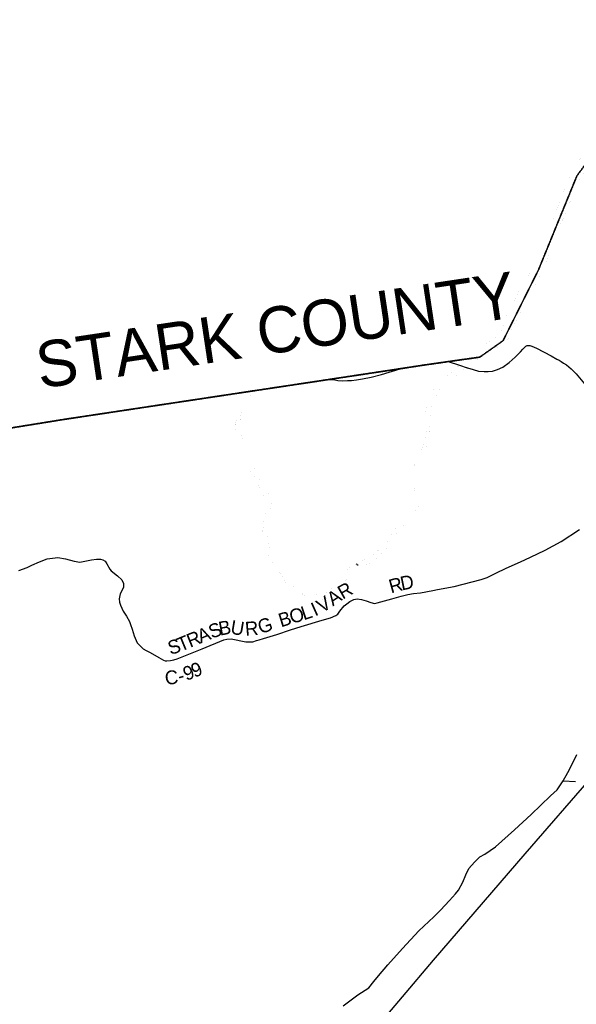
# Model space of a CAD drawing. Header units: feet. Extents: x 2045852 to 2423567, y 671180 to 1091522.
# Tile 94 of 101: x 2244554 to 2256612, y 954545 to 975887. Entities that reach past the tile are written whole.
import ezdxf

# ---------------------------------------------------------------- set-up
doc = ezdxf.new("R2010")
doc.units = ezdxf.units.FT
doc.header["$MEASUREMENT"] = 0
doc.linetypes.add('OhDOT_USTN3', pattern=[0.22, 0.165, -0.055])
doc.linetypes.add('stream', pattern=[1.4, 0.7, -0.1, 0.1, -0.1, 0.1, -0.1, 0.1, -0.1])
for name, color, linetype in [('GM_X_Adjacent_County', 7, 'OhDOT_USTN3'), ('GM_X_Adjacent_County_Text', 7, 'Continuous'), ('GM_X_County', 7, 'OhDOT_USTN3'), ('GM_X_County_Road', 3, 'Continuous'), ('GM_X_County_Road_Text', 3, 'Continuous'), ('GM_X_Interstate_Route', 1, 'Continuous'), ('GM_X_Major_River', 5, 'stream'), ('GM_X_State_Route', 1, 'Continuous')]:
    doc.layers.add(name, color=color, linetype=linetype)
doc.styles.add('Style-font30', font='font30.shx')

msp = doc.modelspace()

# ---------------------------------------------------------------- linework, layer by layer
at = {"layer": 'GM_X_Adjacent_County', "flags": 128}
msp.add_lwpolyline([(2299895, 1090831), (2301402, 1090840), (2307056, 1090903), (2313863, 1090917), (2318107, 1090974), (2324108, 1091056), (2326732, 1091091), (2326938, 1091094), (2328615, 1091117), (2328725, 1091118), (2331837, 1091161), (2333216, 1091180), (2335157, 1091206), (2341799, 1091296), (2342697, 1091308), (2345661, 1091348), (2348514, 1091386), (2352195, 1091435), (2355371, 1091477), (2358848, 1091522), (2358880, 1089100), (2358989, 1081862), (2359077, 1075795), (2359100, 1074264), (2359117, 1073113), (2359120, 1072859), (2359148, 1070979), (2359177, 1068988), (2359183, 1068625), (2359188, 1068297), (2359193, 1067908), (2359198, 1067596), (2359208, 1066892), (2359208, 1066873), (2359212, 1066652), (2359215, 1066419), (2359220, 1066098), (2359225, 1065775), (2359229, 1065456), (2359237, 1064898), (2359242, 1064614), (2359246, 1064329), (2359261, 1063309), (2359263, 1063113), (2359267, 1062870), (2359287, 1061492), (2359309, 1060000), (2359372, 1054688), (2359375, 1054438), (2359384, 1053642), (2359405, 1051846), (2359411, 1051373), (2359435, 1049379), (2359498, 1044029), (2359500, 1043884), (2359531, 1041219), (2359561, 1038682), (2359563, 1038569), (2359598, 1035611), (2359633, 1032629), (2359687, 1028035), (2359700, 1026946), (2359745, 1022879), (2359781, 1019525), (2359871, 1011833), (2360015, 1004509), (2360063, 1000779), (2360067, 1000349), (2360103, 996675), (2358035, 996668), (2357289, 996666), (2357095, 996665), (2356892, 996664), (2356359, 996658), (2355851, 996661), (2355627, 996660), (2355421, 996660), (2355204, 996659), (2354892, 996658), (2354604, 996657), (2354302, 996656), (2353877, 996655), (2353745, 996654), (2353507, 996653), (2353463, 996653), (2353260, 996652), (2353203, 996652), (2352940, 996651), (2351874, 996645), (2350868, 996644), (2348765, 996638), (2346532, 996634), (2344147, 996651), (2341957, 996662), (2338743, 996679), (2335510, 996692), (2333434, 996701), (2332100, 996700), (2329181, 996697), (2329152, 995411), (2329124, 994175), (2326840, 994249), (2326566, 994258), (2323302, 994364), (2318495, 994521), (2318418, 991580), (2318389, 990457), (2318357, 989169), (2318255, 985163), (2318188, 982547), (2318166, 981646), (2318061, 978159), (2317909, 973125), (2317887, 972409), (2317774, 968635), (2317750, 967874), (2315491, 967887), (2314260, 967896), (2311196, 967914), (2309088, 967943), (2304256, 968014), (2303811, 968017), (2303354, 968019), (2303003, 968024), (2302648, 968030), (2302233, 968036), (2301830, 968022), (2300069, 968049), (2296988, 968097), (2296526, 968104), (2292919, 968108), (2288216, 968150), (2287501, 968160), (2286951, 968168), (2285626, 968187), (2280722, 968218), (2272659, 968235), (2270238, 968238), (2265711, 968240), (2264331, 968240), (2260640, 968285), (2260946, 968539), (2261456, 968823), (2262477, 969650), (2262984, 969822), (2263502, 969934), (2264011, 970226), (2264085, 970742), (2263732, 971249), (2263225, 971652), (2263021, 971730), (2262781, 971821), (2262721, 971844), (2262214, 971872), (2261703, 971959), (2260105, 972490), (2259584, 972510), (2259079, 972653), (2258559, 972903), (2258050, 972955), (2257525, 973068), (2256998, 973008), (2256626, 972503), (2255796, 970471), (2255025, 968928), (2254521, 968572), (2253837, 968476), (2253355, 968407), (2252800, 968322), (2251259, 968089), (2245496, 967220), (2243670, 966925), (2240387, 966394), (2235785, 965650), (2235507, 965607), (2232817, 965186), (2232372, 965117), (2231408, 964969), (2231146, 964928), (2230233, 964788), (2224423, 963889), (2224410, 963887), (2223431, 963729), (2220392, 963239), (2216348, 962587), (2213677, 962155), (2211388, 961785), (2205329, 960811), (2204689, 960708), (2204662, 968294), (2204646, 972822), (2204646, 972877), (2204618, 980822), (2204600, 985576), (2204621, 987650), (2204548, 994125), (2204539, 995545), (2204528, 997304), (2204524, 998046), (2204498, 1002246), (2204460, 1006231), (2204446, 1007585), (2204396, 1012421), (2204391, 1012891), (2204405, 1018278), (2204394, 1019758), (2204396, 1020517), (2204379, 1020841), (2204391, 1021803), (2204388, 1022494), (2204388, 1022770), (2204388, 1022837), (2204387, 1023044), (2204303, 1026249), (2204359, 1029499), (2204344, 1030439), (2204262, 1034310), (2204255, 1035776), (2204229, 1040690), (2204199, 1046565), (2204184, 1049044), (2204131, 1055650), (2204109, 1058317), (2204108, 1058407), (2204102, 1059211), (2204097, 1059892), (2204085, 1062073), (2204074, 1062671), (2204592, 1062652), (2205426, 1062621), (2210381, 1062446), (2212081, 1062418), (2214252, 1062298), (2216024, 1062234), (2218716, 1062135), (2224371, 1061928), (2226221, 1061860), (2226856, 1061837), (2228638, 1061772), (2234873, 1061544), (2237828, 1061436), (2239174, 1061390), (2240259, 1061347), (2240479, 1061338), (2245773, 1061157), (2247613, 1061077), (2251064, 1060965), (2252022, 1060939), (2254917, 1060860), (2259350, 1060738), (2259905, 1060723), (2262136, 1060664), (2262585, 1060651), (2263022, 1060638), (2263374, 1060628), (2264164, 1060606), (2264721, 1060591), (2266030, 1060558), (2267009, 1060529), (2267101, 1064320), (2267106, 1064506), (2267184, 1067691), (2267224, 1068546), (2267310, 1072879), (2267407, 1076551), (2267570, 1083741), (2267583, 1084035), (2267594, 1084592), (2267628, 1085890), (2267674, 1087762), (2267711, 1089283), (2267778, 1090418), (2268200, 1090405), (2270733, 1090435), (2271751, 1090471), (2272585, 1090487), (2273842, 1090511), (2274067, 1090515), (2275300, 1090545), (2275354, 1090544), (2275965, 1090561), (2276111, 1090564), (2279737, 1090638), (2280571, 1090646), (2281184, 1090660), (2283974, 1090692), (2287536, 1090733), (2291695, 1090779), (2294190, 1090795), (2294565, 1090800), (2298147, 1090820), (2299145, 1090827)], close=True, dxfattribs=at)
at = {"layer": 'GM_X_County', "flags": 128}
msp.add_lwpolyline([(2243670, 966925), (2245496, 967220), (2251259, 968089), (2252800, 968322), (2253355, 968407), (2253837, 968476), (2254521, 968572), (2255025, 968928), (2255796, 970471), (2256626, 972503), (2256998, 973008), (2257525, 973068), (2258050, 972955), (2258559, 972903), (2259079, 972653), (2259584, 972510), (2260105, 972490), (2261703, 971959), (2262214, 971872), (2262721, 971844), (2262781, 971821), (2263021, 971730), (2263225, 971652), (2263732, 971249), (2264085, 970742), (2264011, 970226), (2263502, 969934), (2262984, 969822), (2262477, 969650), (2261456, 968823), (2260946, 968539), (2260640, 968285), (2264331, 968240), (2265711, 968240), (2270238, 968238), (2272659, 968235), (2280722, 968218), (2285626, 968187), (2286951, 968168), (2287501, 968160), (2288216, 968150), (2292919, 968108), (2296526, 968104), (2296479, 965356), (2296448, 963511), (2296423, 960870), (2296408, 958466), (2296367, 956057), (2296281, 950996), (2296177, 947051), (2296064, 942890), (2296028, 941568), (2295972, 939486), (2295916, 936962), (2299326, 936856), (2302575, 936812), (2308259, 936694), (2311710, 936593), (2311634, 933543), (2311541, 929080), (2311333, 919259), (2311306, 917826), (2311256, 915178), (2311236, 914088), (2311214, 912955), (2311204, 912098), (2311183, 910510), (2311162, 908662), (2311142, 906658), (2311136, 904416), (2311128, 901731), (2311015, 895934), (2310932, 888659), (2310895, 887022), (2310806, 880375), (2310724, 876069), (2310623, 872515), (2310623, 872508), (2310607, 871396), (2310502, 865439), (2310498, 865288), (2310398, 861026), (2310306, 856424), (2310248, 853220), (2310223, 851932), (2310214, 851520), (2310138, 848241), (2310114, 846712), (2310080, 844541), (2310027, 841184), (2307349, 841233), (2303948, 841296), (2299409, 841304), (2298984, 841309), (2298203, 841318), (2296152, 841341), (2293505, 841370), (2293396, 836726), (2293369, 835544), (2293369, 835523), (2293308, 832193), (2293233, 828059), (2293212, 825327), (2293118, 821627), (2293188, 821552), (2293117, 818552), (2293112, 818342), (2293053, 815903), (2293041, 815366), (2293031, 814619), (2293029, 814434), (2293026, 814182), (2293020, 810701), (2293017, 808570), (2288312, 808685), (2287694, 808712), (2286396, 808723), (2285052, 808754), (2284511, 808769), (2281941, 808765), (2278607, 808857), (2275865, 808932), (2274807, 808927), (2272383, 808997), (2271583, 809017), (2268756, 809074), (2267589, 809085), (2266460, 809129), (2265363, 809148), (2262276, 809213), (2258356, 809339), (2255913, 809419), (2251689, 809473), (2251380, 809474), (2247789, 809509), (2244622, 809597), (2241725, 809678), (2240904, 809686), (2239933, 809721), (2237881, 809768), (2235157, 809813), (2235108, 809832), (2235024, 809841), (2234824, 809845), (2234064, 809837), (2233946, 809839), (2233091, 809852), (2227551, 809935), (2226694, 809947), (2224069, 810043), (2222591, 810077), (2216385, 810247), (2216269, 810252), (2215989, 810263), (2213519, 810293), (2213627, 817102), (2213655, 818136), (2213726, 820713), (2213805, 823202), (2213815, 823503), (2213879, 825865), (2213899, 826592), (2213910, 827017), (2213920, 827376), (2213958, 828780), (2214067, 832866), (2214085, 833647), (2214161, 837071), (2214172, 837601), (2214173, 837651), (2214280, 842456), (2214325, 844752), (2214394, 848299), (2214406, 850297), (2214439, 851037), (2214443, 851558), (2214446, 852454), (2214462, 853287), (2214476, 853629), (2214493, 853816), (2214491, 853997), (2214499, 854314), (2214510, 854746), (2214525, 855349), (2214553, 855578), (2214547, 856204), (2214657, 859704), (2214652, 860056), (2214703, 861291), (2214685, 861780), (2214689, 861870), (2214692, 861891), (2214706, 862018), (2214722, 862314), (2214713, 862358), (2214760, 863784), (2213059, 863767), (2212338, 863778), (2207729, 863916), (2205877, 863971), (2201653, 864097), (2200260, 864139), (2197000, 864235), (2196205, 864256), (2196155, 864257), (2196092, 864258), (2195885, 864274), (2195196, 864286), (2194935, 864288), (2191445, 864378), (2189480, 864425), (2188982, 864436), (2188457, 864449), (2187922, 864462), (2187925, 864628), (2187948, 865755), (2187948, 866033), (2188007, 867963), (2188110, 871364), (2188124, 871834), (2188182, 873967), (2188318, 879030), (2188403, 882186), (2188476, 886476), (2188490, 887264), (2188495, 887582), (2188532, 889441), (2188560, 890861), (2188613, 891479), (2190605, 891425), (2191120, 891411), (2193461, 891346), (2197423, 891265), (2199208, 891260), (2199586, 891258), (2199593, 891663), (2199711, 897821), (2199775, 901222), (2199836, 904425), (2199869, 906089), (2199891, 907113), (2199947, 909708), (2200006, 912318), (2200087, 915212), (2200143, 917325), (2200155, 917813), (2200338, 924556), (2200392, 926843), (2200484, 930897), (2200489, 931164), (2200543, 933850), (2200339, 933858), (2200406, 936209), (2200436, 937271), (2200493, 940261), (2200529, 942562), (2200560, 945010), (2200580, 945814), (2200683, 949897), (2200730, 951733), (2200755, 952721), (2200835, 955808), (2200883, 957242), (2200924, 958023), (2200215, 958030), (2199395, 958038), (2199385, 959902), (2202793, 960436), (2203294, 960508), (2204689, 960708), (2205329, 960811), (2211388, 961785), (2213677, 962155), (2216348, 962587), (2220392, 963239), (2223431, 963729), (2224410, 963887), (2224423, 963889), (2230233, 964788), (2231146, 964928), (2231408, 964969), (2232372, 965117), (2232817, 965186), (2235507, 965607), (2235785, 965650), (2240387, 966394)], close=True, dxfattribs=at)
at = {"layer": 'GM_X_County_Road', "flags": 128}
for points in [[(2244534, 963945), (2244718, 964012), (2244820, 964061), (2244982, 964137), (2245150, 964203), (2245265, 964214), (2245382, 964232), (2245543, 964203), (2245733, 964151), (2245858, 964129), (2246109, 964178), (2246215, 964196), (2246303, 964191), (2246358, 964176), (2246408, 964147), (2246442, 964094), (2246507, 963979), (2246532, 963943), (2246674, 963833), (2246770, 963747), (2246804, 963668), (2246804, 963580), (2246728, 963443), (2246712, 963331), (2246719, 963261), (2246735, 963199), (2246797, 963067), (2246866, 962957), (2246931, 962846), (2246956, 962780), (2246989, 962674), (2247037, 962532), (2247097, 962383), (2247229, 962251), (2247295, 962216), (2247380, 962167), (2247569, 962059), (2247670, 962002), (2247707, 961990), (2247739, 961990), (2247822, 961996), (2247896, 962009), (2247963, 962032), (2248111, 962091), (2248287, 962164), (2248509, 962249), (2248978, 962447), (2249044, 962462), (2249138, 962464), (2249450, 962400), (2249606, 962403), (2249684, 962428), (2249744, 962446), (2249838, 962473), (2250127, 962564), (2250424, 962659), (2250655, 962732), (2251110, 962871), (2251289, 962920), (2251401, 962972), (2251447, 963002), (2251489, 963066), (2251580, 963181), (2251638, 963227), (2251705, 963275), (2251793, 963321), (2251868, 963336), (2251960, 963321), (2252063, 963287), (2252163, 963251), (2252242, 963236), (2252300, 963245), (2252615, 963334), (2252821, 963391), (2252964, 963430), (2253088, 963448), (2253237, 963467), (2253501, 963512), (2253607, 963533), (2253966, 963600), (2254554, 963751), (2254681, 963799), (2254870, 963889), (2255095, 963995), (2255404, 964139), (2255622, 964237), (2255941, 964389), (2256288, 964574), (2256680, 964836)], [(2251559, 954513), (2251879, 954747), (2252115, 954904), (2252228, 955036), (2252329, 955159), (2252526, 955398), (2252845, 955757), (2253199, 956135), (2253524, 956438), (2253669, 956582), (2253869, 956794), (2253997, 956942), (2254063, 957017), (2254155, 957191), (2254217, 957354), (2254284, 957487), (2254408, 957624), (2254525, 957738), (2254630, 957798), (2254865, 957956), (2255271, 958325), (2255633, 958661), (2256053, 959065), (2256197, 959194), (2256329, 959391), (2256432, 959573), (2256521, 959750), (2256627, 959962)], [(2256329, 959391), (2256598, 959376)]]:
    msp.add_lwpolyline(points, dxfattribs=at)
at = {"layer": 'GM_X_Interstate_Route', "flags": 128}
msp.add_lwpolyline([(2252177, 953912), (2253519, 955501), (2255507, 957810), (2256983, 959514), (2257791, 960487), (2257864, 960568), (2257977, 960723), (2258187, 961040), (2258391, 961432), (2258518, 961785), (2258675, 962339), (2259063, 963711), (2259177, 964117), (2259321, 964632)], dxfattribs=at)
at = {"layer": 'GM_X_Major_River'}
for p, q in [((2249680, 967852), (2249480, 967822)), ((2251884, 964060), (2251852, 964084))]:
    msp.add_line(p, q, dxfattribs=at)
at = {"layer": 'GM_X_Major_River', "ltscale": 0.333, "const_width": 0.18, "flags": 128}
for points in [[(2258924, 972781), (2258855, 972818), (2258804, 972850), (2258748, 972873), (2258661, 972899), (2258593, 972922), (2258541, 972940), (2258488, 972953), (2258426, 972966), (2258348, 972988), (2258295, 973001), (2258235, 973010), (2258171, 973018), (2258083, 973046), (2258030, 973075), (2257974, 973076), (2257904, 973082), (2257832, 973085), (2257766, 973097), (2257711, 973106), (2257626, 973100), (2257572, 973091), (2257492, 973095), (2257440, 973110), (2257363, 973124), (2257291, 973133), (2257239, 973132), (2257184, 973118), (2257108, 973095), (2257039, 973075), (2256977, 973054), (2256906, 973025), (2256841, 972983), (2256770, 972930), (2256711, 972889), (2256663, 972818), (2256630, 972765), (2256590, 972694), (2256486, 972516), (2256446, 972434), (2256409, 972353), (2256379, 972276), (2256345, 972180), (2256323, 972125), (2256304, 972065), (2256272, 971994), (2256253, 971934), (2256224, 971870), (2256194, 971795), (2256169, 971741), (2256143, 971686), (2256120, 971612), (2256098, 971543), (2256079, 971491), (2256055, 971417), (2256025, 971334), (2256000, 971276), (2255964, 971187), (2255933, 971134), (2255901, 971058), (2255878, 970995), (2255856, 970937), (2255833, 970879), (2255801, 970804), (2255764, 970741), (2255734, 970663), (2255711, 970610), (2255683, 970542), (2255650, 970487), (2255612, 970415), (2255587, 970360), (2255552, 970309), (2255499, 970246), (2255439, 970171), (2255399, 970094), (2255375, 970020), (2255354, 969950), (2255312, 969885), (2255271, 969814), (2255225, 969747), (2255188, 969684), (2255154, 969610), (2255131, 969549), (2255112, 969497), (2255094, 969437), (2255071, 969368), (2255049, 969300), (2255029, 969228), (2255000, 969151), (2254950, 969082), (2254907, 969029), (2254852, 968984), (2254783, 968943), (2254712, 968889), (2254646, 968840), (2254577, 968783), (2254520, 968747), (2254455, 968682), (2254386, 968633), (2254331, 968596), (2254275, 968539)], [(2254275, 968539), (2254331, 968596), (2254386, 968633), (2254455, 968682), (2254520, 968747), (2254577, 968783), (2254646, 968840), (2254712, 968889), (2254783, 968943), (2254852, 968984), (2254907, 969029), (2254950, 969082), (2255000, 969151), (2255029, 969228), (2255049, 969300), (2255071, 969368), (2255094, 969437), (2255112, 969497), (2255131, 969549), (2255154, 969610), (2255188, 969684), (2255225, 969747), (2255271, 969814), (2255312, 969885), (2255354, 969950), (2255375, 970020), (2255399, 970094), (2255439, 970171), (2255499, 970246), (2255552, 970309), (2255587, 970360), (2255612, 970415), (2255650, 970487), (2255683, 970542), (2255711, 970610), (2255734, 970663), (2255764, 970741), (2255801, 970804), (2255833, 970879), (2255856, 970937), (2255878, 970995), (2255901, 971058), (2255933, 971134), (2255964, 971187), (2256000, 971276), (2256025, 971334), (2256055, 971417), (2256079, 971491), (2256098, 971543), (2256120, 971612), (2256143, 971686), (2256169, 971741), (2256194, 971795), (2256224, 971870), (2256253, 971934), (2256272, 971994), (2256304, 972065), (2256323, 972125), (2256345, 972180), (2256379, 972276), (2256409, 972353), (2256446, 972434), (2256486, 972516), (2256590, 972694), (2256630, 972765), (2256663, 972818), (2256711, 972889), (2256770, 972930), (2256841, 972983), (2256906, 973025), (2256977, 973054), (2257039, 973075), (2257108, 973095), (2257184, 973118), (2257239, 973132), (2257291, 973133), (2257363, 973124), (2257440, 973110), (2257492, 973095), (2257572, 973091), (2257626, 973100), (2257711, 973106), (2257766, 973097), (2257832, 973085), (2257904, 973082), (2257974, 973076), (2258030, 973075), (2258083, 973046), (2258171, 973018), (2258235, 973010), (2258295, 973001), (2258348, 972988), (2258426, 972966), (2258488, 972953), (2258541, 972940), (2258593, 972922), (2258661, 972899), (2258748, 972873), (2258804, 972850), (2258855, 972818), (2258924, 972781)], [(2256440, 971851), (2256443, 971870), (2256467, 971921), (2256504, 971973), (2256522, 972025), (2256534, 972077), (2256574, 972129), (2256586, 972181), (2256598, 972236), (2256653, 972340), (2256727, 972495), (2256754, 972550), (2256828, 972654), (2256880, 972697), (2256910, 972752), (2256956, 972807), (2257005, 972859), (2257035, 972914), (2257087, 972969), (2257191, 972987), (2257243, 972999), (2257295, 973005), (2257347, 973022)], [(2255740, 970200), (2255776, 970248), (2255807, 970303), (2255813, 970358), (2255868, 970413), (2255899, 970468), (2255917, 970523), (2255941, 970584), (2255960, 970639), (2255990, 970694), (2256009, 970749), (2256057, 970859), (2256064, 970914), (2256082, 970969), (2256131, 971079), (2256149, 971134), (2256155, 971189), (2256186, 971244), (2256223, 971299), (2256247, 971354), (2256265, 971409), (2256278, 971464), (2256308, 971518), (2256345, 971628), (2256388, 971689), (2256388, 971744), (2256430, 971799), (2256440, 971851)], [(2254814, 968718), (2254832, 968730), (2254893, 968766), (2254948, 968803), (2255003, 968834), (2255058, 968876), (2255101, 968931), (2255138, 968986), (2255150, 969041), (2255168, 969096), (2255193, 969151), (2255235, 969206), (2255333, 969426), (2255352, 969481), (2255394, 969542), (2255419, 969597), (2255455, 969652), (2255486, 969707), (2255535, 969817), (2255553, 969871), (2255602, 969926), (2255676, 970091), (2255718, 970146), (2255740, 970200)], [(2255263, 969644), (2255228, 969603), (2255179, 969555), (2255182, 969529), (2255218, 969529)], [(2255218, 969529), (2255255, 969564), (2255278, 969611), (2255263, 969644)], [(2253158, 965280), (2253191, 965331), (2253207, 965393), (2253215, 965453), (2253224, 965521), (2253232, 965575), (2253230, 965647), (2253231, 965709), (2253239, 965765), (2253247, 965816), (2253248, 965870), (2253250, 965932), (2253244, 965986), (2253235, 966054), (2253235, 966104), (2253237, 966164), (2253247, 966218), (2253256, 966282), (2253270, 966338), (2253289, 966410), (2253311, 966481), (2253333, 966533), (2253354, 966599), (2253380, 966657), (2253414, 966725), (2253433, 966800), (2253439, 966868), (2253439, 966938), (2253440, 966988), (2253438, 967052), (2253442, 967124), (2253443, 967188), (2253445, 967254), (2253447, 967310), (2253456, 967378), (2253464, 967436), (2253482, 967501), (2253509, 967571), (2253537, 967631), (2253569, 967705), (2253592, 967761), (2253634, 967836), (2253689, 967906), (2253749, 967951), (2253805, 968007), (2253879, 968057), (2253944, 968114), (2254008, 968166), (2254078, 968219), (2254135, 968259), (2254199, 968319), (2254265, 968376), (2254332, 968438), (2254398, 968497), (2254460, 968527), (2254528, 968548), (2254594, 968578), (2254657, 968620), (2254723, 968675), (2254789, 968701), (2254814, 968718)], [(2254275, 968539), (2254198, 968492), (2254136, 968445), (2254075, 968391), (2254017, 968334), (2253949, 968290), (2253892, 968238), (2253826, 968189), (2253758, 968145), (2253704, 968080), (2253643, 968010), (2253595, 967944), (2253540, 967895), (2253498, 967845), (2253462, 967781), (2253436, 967731), (2253409, 967662), (2253391, 967600), (2253371, 967550), (2253362, 967494), (2253354, 967442), (2253352, 967366), (2253351, 967300), (2253349, 967244), (2253345, 967179), (2253344, 967111), (2253350, 967039), (2253360, 966969), (2253361, 966909), (2253357, 966843), (2253332, 966771), (2253314, 966719), (2253288, 966647), (2253273, 966596), (2253247, 966536), (2253211, 966462), (2253170, 966390), (2253130, 966329), (2253114, 966251), (2253115, 966197), (2253117, 966129), (2253118, 966011), (2253124, 965947), (2253128, 965897), (2253121, 965833), (2253113, 965777), (2253115, 965717), (2253114, 965667), (2253114, 965486), (2253099, 965426), (2253071, 965376), (2253009, 965312), (2252976, 965257), (2252946, 965199), (2252906, 965135), (2252865, 965065), (2252811, 964996), (2252748, 964936), (2252718, 964884), (2252690, 964823), (2252634, 964767), (2252601, 964709), (2252559, 964648), (2252519, 964588), (2252472, 964536), (2252406, 964471), (2252340, 964409), (2252283, 964351), (2252227, 964288), (2252157, 964242), (2252090, 964215), (2252018, 964171), (2251960, 964150), (2251892, 964114), (2251838, 964102), (2251773, 964063), (2251721, 964033), (2251663, 963979), (2251611, 963920), (2251552, 963858), (2251504, 963788)], [(2254275, 968539), (2254198, 968492), (2254136, 968445), (2254075, 968391), (2254017, 968334), (2253949, 968290), (2253892, 968238), (2253826, 968189), (2253758, 968145), (2253704, 968080), (2253643, 968010), (2253595, 967944), (2253540, 967895), (2253498, 967845), (2253462, 967781), (2253436, 967731), (2253409, 967662), (2253391, 967600), (2253371, 967550), (2253362, 967494), (2253354, 967442), (2253352, 967366), (2253351, 967300), (2253349, 967244), (2253345, 967179), (2253344, 967111), (2253350, 967039), (2253360, 966969), (2253361, 966909), (2253357, 966843), (2253332, 966771), (2253314, 966719), (2253288, 966647), (2253273, 966596), (2253247, 966536), (2253211, 966462), (2253170, 966390), (2253130, 966329), (2253114, 966251), (2253115, 966197), (2253117, 966129), (2253118, 966011), (2253124, 965947), (2253128, 965897), (2253121, 965833), (2253113, 965777), (2253115, 965717), (2253114, 965667), (2253114, 965486), (2253099, 965426), (2253071, 965376), (2253009, 965312), (2252976, 965257), (2252946, 965199), (2252906, 965135), (2252865, 965065), (2252811, 964996), (2252748, 964936), (2252718, 964884), (2252690, 964823), (2252634, 964767), (2252601, 964709), (2252559, 964648), (2252519, 964588), (2252472, 964536), (2252406, 964471), (2252340, 964409), (2252283, 964351), (2252227, 964288), (2252157, 964242), (2252090, 964215), (2252018, 964171), (2251960, 964150), (2251892, 964114), (2251838, 964102), (2251773, 964063), (2251721, 964033), (2251663, 963979), (2251611, 963920), (2251552, 963858), (2251504, 963788)], [(2251504, 963788), (2251466, 963749), (2251429, 963693), (2251367, 963633), (2251315, 963556), (2251254, 963514), (2251182, 963463), (2251120, 963433), (2251056, 963423), (2250978, 963420), (2250906, 963428), (2250842, 963453), (2250782, 963485), (2250716, 963513), (2250654, 963554), (2250597, 963606), (2250527, 963678), (2250461, 963752), (2250406, 963815), (2250324, 963905), (2250268, 963961), (2250221, 964024), (2250167, 964088), (2250119, 964160), (2250080, 964230), (2250036, 964300), (2249984, 964379), (2249957, 964443), (2249941, 964511), (2249929, 964575), (2249922, 964625), (2249914, 964687), (2249902, 964759), (2249903, 964837), (2249905, 964893), (2249912, 964958), (2249928, 965028), (2249942, 965098), (2249961, 965162), (2249975, 965214), (2249987, 965280), (2249994, 965338), (2250002, 965405), (2250000, 965459), (2249991, 965527), (2249963, 965598), (2249939, 965652), (2249896, 965720), (2249846, 965784), (2249802, 965846), (2249753, 965918), (2249725, 965972), (2249709, 966025), (2249679, 966091), (2249654, 966149), (2249614, 966215), (2249578, 966295), (2249535, 966363), (2249495, 966431), (2249470, 966499), (2249438, 966576), (2249416, 966644), (2249397, 966712), (2249379, 966786), (2249367, 966838), (2249354, 966910), (2249356, 966962), (2249356, 967036), (2249353, 967103), (2249347, 967153), (2249337, 967217), (2249340, 967287), (2249350, 967345), (2249374, 967435), (2249395, 967497), (2249421, 967565), (2249482, 967634), (2249528, 967700), (2249580, 967764), (2249680, 967852)], [(2249480, 967822), (2249424, 967758), (2249378, 967693), (2249345, 967629), (2249329, 967579), (2249309, 967515), (2249292, 967440), (2249274, 967376), (2249268, 967310), (2249257, 967256), (2249241, 967188), (2249229, 967122)], [(2249229, 967122), (2249230, 967056), (2249238, 966992), (2249248, 966940), (2249257, 966872), (2249275, 966802), (2249295, 966730), (2249312, 966678), (2249344, 966550), (2249365, 966484), (2249387, 966422), (2249415, 966368), (2249439, 966314), (2249468, 966248), (2249502, 966178), (2249536, 966119), (2249583, 966059), (2249625, 965993), (2249655, 965941), (2249686, 965879), (2249718, 965811), (2249760, 965741), (2249793, 965670), (2249815, 965618), (2249837, 965546), (2249852, 965478), (2249858, 965422), (2249866, 965354), (2249875, 965288), (2249877, 965236), (2249869, 965164), (2249858, 965109), (2249848, 965059), (2249840, 964991), (2249837, 964941), (2249825, 964853), (2249821, 964803), (2249824, 964739), (2249826, 964687), (2249832, 964607), (2249843, 964551), (2249859, 964497), (2249867, 964439), (2249898, 964377), (2249928, 964299), (2249962, 964227), (2249995, 964161), (2250039, 964089), (2250079, 964030), (2250130, 963962), (2250192, 963894), (2250234, 963830), (2250269, 963762), (2250305, 963699), (2250373, 963663), (2250502, 963584), (2250568, 963550), (2250630, 963492), (2250692, 963431), (2250759, 963379), (2250827, 963341), (2250897, 963322), (2250959, 963312), (2251009, 963304), (2251079, 963315), (2251211, 963351), (2251262, 963390), (2251324, 963446), (2251390, 963499), (2251463, 963567), (2251521, 963627), (2251593, 963700), (2251646, 963766), (2251712, 963837), (2251769, 963881), (2251835, 963932), (2251905, 963984), (2251969, 964024), (2252034, 964055), (2252102, 964087), (2252174, 964134), (2252238, 964162), (2252308, 964213), (2252373, 964279), (2252431, 964345), (2252480, 964402), (2252536, 964464), (2252586, 964530), (2252633, 964595), (2252669, 964659), (2252707, 964725), (2252750, 964786), (2252810, 964842), (2252864, 964906), (2252901, 964959), (2252969, 965025), (2253021, 965081), (2253062, 965150), (2253110, 965208), (2253144, 965268), (2253158, 965280)], [(2251852, 964084), (2251791, 964049), (2251723, 964003), (2251681, 963947), (2251741, 963951), (2251807, 963997)], [(2251807, 963997), (2251821, 964010), (2251884, 964060)]]:
    msp.add_lwpolyline(points, dxfattribs=at)
at = {"layer": 'GM_X_State_Route', "flags": 128}
for points in [[(2254247, 968343), (2254255, 968340), (2254379, 968301), (2254496, 968272), (2254616, 968261), (2254706, 968258), (2254797, 968269), (2254905, 968302), (2255020, 968358), (2255161, 968457), (2255288, 968569), (2255401, 968688), (2255454, 968743), (2255492, 968785), (2255517, 968809)], [(2255517, 968809), (2255517, 968809), (2255549, 968824), (2255575, 968826), (2255603, 968822), (2255649, 968813), (2255750, 968766), (2256065, 968599), (2256191, 968532), (2256242, 968505), (2256288, 968479), (2256334, 968445), (2256397, 968406), (2256499, 968319), (2256608, 968214), (2256790, 967996), (2256829, 967947), (2256903, 967857)], [(2251259, 968089), (2251378, 968078), (2251448, 968066), (2251546, 968061), (2251658, 968063), (2251742, 968065), (2251854, 968083), (2251981, 968100), (2252169, 968138), (2252390, 968196), (2252800, 968322), (2253355, 968407), (2253482, 968425)], [(2253482, 968425), (2253742, 968462)], [(2253742, 968462), (2253837, 968476), (2254083, 968400), (2254247, 968343)]]:
    msp.add_lwpolyline(points, dxfattribs=at)

# ---------------------------------------------------------------- texts
at = {"layer": 'GM_X_Adjacent_County_Text', "style": 'Style-font30'}
msp.add_text('STARK COUNTY', height=1000, rotation=8.5435, dxfattribs=at).set_placement((2244991, 967889))
at = {"layer": 'GM_X_County_Road_Text', "style": 'Style-font30'}
for s, rotation, p in [('D', 11.5228, (2252832, 963514)), ('R', 29.6839, (2251552, 963312)), ('R', 15.3417, (2252599, 963450)), ('V', 31.6469, (2251102, 963020)), ('A', 34.2417, (2251339, 963166)), ('L', 18.222, (2250707, 962867)), ('I', 24.0892, (2250951, 962949)), ('B', 17.2858, (2250215, 962714)), ('O', 17.2934, (2250450, 962787)), ('S', 21.8614, (2248718, 962464)), ('B', 10.3921, (2248891, 962535)), ('U', 350.4484, (2249106, 962579)), ('R', 4.6494, (2249447, 962532)), ('G', 18.4517, (2249770, 962568)), ('T', 22.4371, (2248039, 962185)), ('R', 22.2392, (2248246, 962271)), ('A', 22.2276, (2248474, 962364)), ('S', 17.1607, (2247817, 962115)), ('9', 21.6531, (2248164, 961552)), ('9', 21.8428, (2248337, 961620)), ('C', 5.8411, (2247714, 961468)), ('-', 17.6706, (2248025, 961507))]:
    msp.add_text(s, height=300, rotation=rotation, dxfattribs=at).set_placement(p)

doc.saveas('drawing.dxf')
